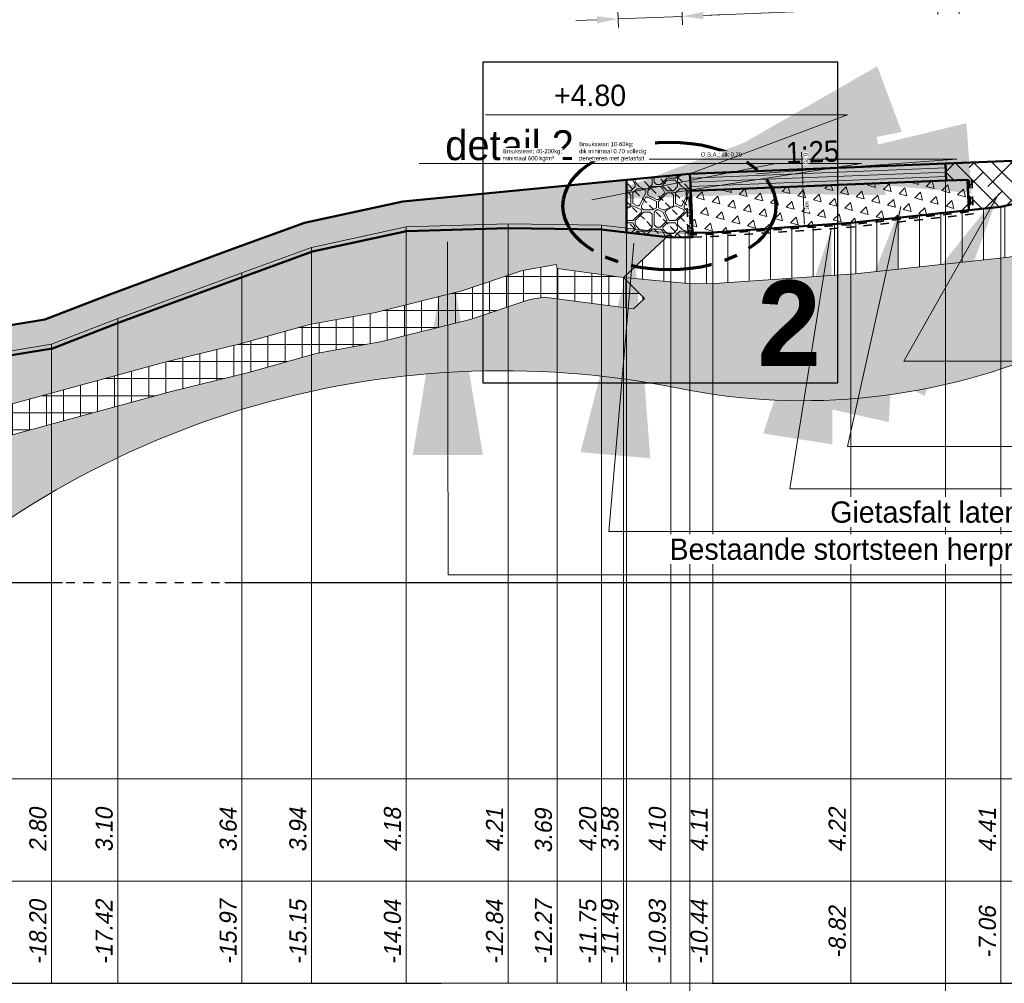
# Model space of a CAD drawing. Header units: metres. Extents: x -256 to 430, y -135 to 172.
# Tile 12 of 29: x 135 to 146, y 27 to 38. Entities that reach past the tile are written whole.
import ezdxf
from ezdxf.enums import TextEntityAlignment as Align

# ---------------------------------------------------------------- set-up
doc = ezdxf.new("R2010")
doc.units = ezdxf.units.M
doc.header["$LTSCALE"] = 0.1
for name, pattern in [('CENTER', [50.8, 31.75, -6.35, 6.35, -6.35]), ('CENTER2', [28.575, 19.05, -3.175, 3.175, -3.175]), ('geotextiel', [0.2, -0.1, 0.1]), ('HIDDEN', [9.525, 6.35, -3.175]), ('NAP', [20, 12.5, -2.5, 2.5, -2.5])]:
    doc.linetypes.add(name, pattern=pattern)
doc.layers.add('dp-arcering_lgrijs', color=8, linetype='Continuous')
for name, color, linetype, lineweight in [('DP-BS-arcering_klei', 253, 'Continuous', 0), ('DP-BS-arcering_kreukelberm', 253, 'Continuous', 0), ('DP-BS-arcering_mijnsteen', 253, 'Continuous', 0), ('DP-BS-arcering_zand', 6, 'Continuous', 25), ('DP-BS-Matenbalk_verlenglijnen', 253, 'Continuous', 0), ('DP-BS-profiel', 2, 'Continuous', 25), ('DP-Matenbalk', 1, 'Continuous', 18), ('DP-Matenbalk_bestaandehoogten', 6, 'Continuous', 25), ('DP-NAP-lijn', 6, 'NAP', 25), ('DP-NW-arcering_asfalt', 1, 'Continuous', 18), ('DP-NW-arcering_funderingslaag', 211, 'Continuous', 13), ('DP-NW-arcering_klei', 1, 'Continuous', 18), ('DP-NW-arcering_overlaging', 1, 'Continuous', 18), ('DP-NW-geotextiel', 3, 'geotextiel', 35), ('DP-NW-geotextiel-DETAIL', 150, 'geotextiel', 35), ('DP-NW-Maatvoering', 7, 'Continuous', 35), ('DP-NW-Matenbalk_verlenglijnen', 135, 'Continuous', 0), ('DP-NW-profiel', 4, 'Continuous', 50), ('DP-Waterlijn_tekst', 7, 'Continuous', 35), ('maatvoering-leadr', 7, 'Continuous', 30), ('maatvoering-lin', 7, 'Continuous', 30), ('Plts-Dwarsprofiel', 5, 'CENTER2', 70), ('TL-2.5 mm tekst_schaaldp', 7, 'Continuous', 25), ('TL-2.5mm Tekst', 7, 'Continuous', 25), ('TL-5.0mm Tekst', 4, 'Continuous', 50)]:
    doc.layers.add(name, color=color, linetype=linetype, lineweight=lineweight)
for name, color, linetype, plot in [('DP-BS-arcrand', 111, 'Continuous', False), ('DP-NW-arcrand', 142, 'Continuous', False), ('TO-Viewport', 152, 'Continuous', False)]:
    doc.layers.add(name, color=color, linetype=linetype, plot=plot)
doc.styles.add('dp-besthgt', font='StagCAD.ttf', dxfattribs={"oblique": 10, "height": 0.2})
doc.styles.add('GM25mm', font='StagCAD.ttf', dxfattribs={"width": 0.96, "height": 2.5})
doc.styles.add('StagCAD', font='StagCAD.ttf')
doc.styles.add('WZE-vet', font='arialbd.ttf', dxfattribs={"width": 0.96})
doc.dimstyles.new('GM-maatvoering', dxfattribs={"dimtxt": 2.5, "dimasz": 2.5, "dimexe": 1, "dimexo": 0, "dimgap": 1, "dimtad": 1, "dimrnd": 0.001, "dimzin": 1, "dimdsep": 46, "dimtxsty": 'StagCAD', "dimcen": 0.09, "dimclrd": 1, "dimclre": 1, "dimclrt": 7, "dimazin": 0, "dimtfac": 1, "dimtix": 1, "dimtmove": 0, "dimatfit": 3, "dimfxl": 1, "dimfxlon": 1, "dimtvp": 0.83, "dimtolj": 1, "dimtzin": 0, "dimlwd": 15, "dimlwe": 15, "dimarcsym": 0})

# ---------------------------------------------------------------- blocks, each defined once
blk = doc.blocks.new('*U7')
at = {"layer": 'DP-Matenbalk'}
for p, q in [((6, -4.7), (54, -4.7)), ((6, -5.9), (54, -5.9)), ((6, -7.1), (54, -7.1))]:
    blk.add_line(p, q, dxfattribs=at)
at = {"layer": 'TL-2.5 mm tekst_schaaldp', "style": 'StagCAD', "width": 0.96}
blk.add_attdef('SCHAAL', (-0.05, -11.124), '', height=0.25, dxfattribs=at)
at = {"layer": 'TL-2.5mm Tekst', "lineweight": 35, "style": 'StagCAD', "width": 0.96}
blk.add_attdef('GEBIEDDWP', (7.116, -10.535), '', height=0.25, dxfattribs=at)
at = {"layer": 'TL-5.0mm Tekst', "style": 'StagCAD', "width": 0.96}
blk.add_attdef('OMSCHRIJVING', (-0.05, -10.535), '', height=0.5, dxfattribs=at)
blk = doc.blocks.new('*U12')
at = {"layer": 'DP-NAP-lijn'}
blk.add_line((0, 0), (540, 0), dxfattribs=at)
at = {"layer": 'DP-NAP-lijn', "style": 'StagCAD'}
blk.add_attdef('NAPLIJN', (6.25, 1), '', height=2.5, dxfattribs=at)
at = {"layer": 'DP-Waterlijn_tekst', "style": 'StagCAD'}
blk.add_attdef('WP', text='', height=2.5, dxfattribs=at).set_placement((11.17, 16.5), align=Align.BOTTOM_CENTER)
blk = doc.blocks.new('DWP2 bestaand')
at = {"layer": 'DP-BS-arcering_klei', "lineweight": 0}
h = blk.add_hatch(dxfattribs=at)
h.set_pattern_fill('_USER', color=251, scale=2.5, angle=90, pattern_type=0)
h.set_pattern_definition([(90, (-10.9356, 4.098), (-0.25, 0), [])])
h.paths.add_polyline_path([(2.285, 5.932), (2.273, 6.302), (2.27, 6.482), (0.36, 6.428), (-0.3, 6.35), (-1.447, 6.019), (-3.153, 5.499), (-4.753, 4.986), (-6.219, 4.6), (-7.063, 4.41), (-8.825, 4.219), (-10.446, 4.109), (-10.936, 4.098), (-11.492, 3.58), (-10.694, 3.503), (-10.419, 3.509), (-8.772, 3.621), (-6.965, 3.817), (-6.076, 4.017), (-4.585, 4.41), (-2.974, 4.926), (-1.276, 5.444), (0.114, 5.845), (0.4, 5.879)])
h.paths.add_polyline_path([(6.897, 6.58), (6.911, 6.029), (7.875, 5.994), (8.614, 5.882), (10.668, 4.855), (10.668, 5.638), (9.263, 6.34), (7.927, 6.542)])
at = {"layer": 'DP-BS-arcering_kreukelberm', "lineweight": 0}
h = blk.add_hatch(dxfattribs=at)
h.set_pattern_fill('NATUURST', color=251, scale=0.18, pattern_type=2)
h.set_pattern_definition([(0, (1.26, 0.09), (1.8, 1.8), [0.09, -0.09, 0.18, -1.44]), (0, (0.54, 0.18), (1.8, 1.8), [0.45, -1.35]), (0, (0.45, 0.27), (1.8, 1.8), [0.45, -1.35]), (0, (1.26, 0.72), (1.8, 1.8), [0.09, -1.71]), (0, (0.36, 0.9), (1.8, 1.8), [0.27, -1.53]), (0, (0.36, 0.99), (1.8, 1.8), [0.27, -1.53]), (0, (1.44, 1.08), (1.8, 1.8), [0.54, -1.26]), (0, (1.35, 1.17), (1.8, 1.8), [0.54, -1.26]), (0, (0.9, 1.35), (1.8, 1.8), [0.18, -1.62]), (0, (0.99, 1.44), (1.8, 1.8), [0.09, -1.71]), (0, (0.18, 1.62), (1.8, 1.8), [0.09, -0.09, 0.09, -1.53]), (90, (0.18, 1.26), (-1.8, 1.8), [0.27, -1.53]), (90, (0.27, 0.63), (-1.8, 1.8), [0.09, -0.18, 0.09, -0.18, 0.36, -0.9]), (90, (0.45, 1.71), (-1.8, 1.8), [0.09, -1.71]), (90, (0.72, 0.9), (-1.8, 1.8), [0.09, -1.71]), (90, (0.81, 1.35), (-1.8, 1.8), [0.09, -1.71]), (90, (0.99, 0.36), (-1.8, 1.8), [0.18, -1.62]), (90, (1.08, 0.27), (-1.8, 1.8), [0.27, -1.53]), (90, (1.17, 1.35), (-1.8, 1.8), [0.18, -0.09, 0.18, -1.35]), (90, (1.26, 0.81), (-1.8, 1.8), [0.36, -1.44]), (90, (1.35, 0.81), (-1.8, 1.8), [0.18, -1.62]), (90, (1.53, 0.18), (-1.8, 1.8), [0.36, -1.44]), (90, (1.62, 0.18), (-1.8, 1.8), [0.27, -1.53]), (45, (0.9, 0.27), (0, 1.8), [0.12728, -2.418305]), (45, (1.17, 0.72), (0, 1.8), [0.12728, -2.418305]), (45, (1.35, 0.99), (0, 1.8), [0.12728, -2.418305]), (45, (0.09, 1.17), (0, 1.8), [0.12728, -2.418305]), (45, (0.27, 1.53), (0, 1.8), [0.12728, -2.418305]), (45, (1.08, 0.54), (0, 1.8), [0.25456, -2.29103]), (45, (1.26, 1.71), (0, 1.8), [0.25456, -2.29103]), (135, (1.17, 0), (-1.8, 0), [0.25456, -2.29103]), (135, (1.26, 0.09), (-1.8, 0), [0.25456, -2.29103]), (135, (1.53, 0.54), (-1.8, 0), [0.25456, -2.29103]), (135, (1.26, 1.17), (-1.8, 0), [0.25456, -2.29103]), (135, (1.35, 1.17), (-1.8, 0), [0.25456, -2.29103]), (135, (0.99, 0.63), (-1.8, 0), [0.38184, -2.16375]), (135, (1.62, 0.54), (-1.8, 0), [0.38184, -2.16375]), (135, (0.99, 0.54), (-1.8, 0), [0.50912, -2.03647]), (135, (0.18, 1.62), (-1.8, 0), [0.50912, -2.03647]), (135, (0.18, 1.53), (-1.8, 0), [0.50912, -2.03647]), (135, (0.27, 0.54), (-1.8, 0), [0.12728, -2.418305]), (135, (0.27, 0.99), (-1.8, 0), [0.12728, -2.418305]), (26.565, (1.35, 0.09), (1.8, 7e-10), [0.201246, -3.82368]), (26.565, (0.99, 0.63), (1.8, 7e-10), [0.201246, -3.82368]), (26.565, (1.62, 0.45), (1.8, 7e-10), [0.40249, -3.62243]), (26.565, (1.62, 0.54), (1.8, 7e-10), [0.40249, -3.62243]), (63.435, (1.08, 1.44), (9e-11, 1.8), [0.20124, -2.0124, 0.40248, -1.408802]), (63.435, (0.18, 0.72), (9e-11, 1.8), [0.20125, -3.82368]), (63.435, (0.45, 0), (9e-11, 1.8), [0.20125, -3.82368]), (63.435, (0.27, 0.72), (9e-11, 1.8), [0.20125, -3.82368]), (63.435, (1.17, 1.53), (9e-11, 1.8), [0.201246, -3.82368]), (63.435, (1.08, 1.44), (9e-11, 1.8), [0.201246, -3.82368]), (63.435, (0.72, 0.99), (9e-11, 1.8), [0.40249, -3.62243]), (63.435, (0.63, 0.99), (9e-11, 1.8), [0.40249, -3.62243]), (116.565, (0.36, 0.99), (-7e-10, 1.8), [0.20125, -3.82368]), (116.565, (0.45, 0.18), (-7e-10, 1.8), [0.40249, -3.62243]), (116.565, (0.45, 0.27), (-7e-10, 1.8), [0.40249, -3.62243]), (153.435, (0.81, 1.44), (-1.8, 9e-11), [0.40249, -3.62243]), (153.435, (0.99, 1.44), (-1.8, 9e-11), [0.60374, -3.421184]), (45, (0.39775, 0), (-0.3977476, 0.3977476), [0.28125, -0.140625])])
h.paths.add_polyline_path([(-36.832, -0.329), (-36.832, -0.869), (-35.126, -0.87), (-32.397, -0.703), (-28.955, -0.764), (-27.785, -0.291), (-25.794, 0.187), (-23.525, 0.756), (-21.43, 1.343), (-16.89, 2.58), (-15.992, 2.8), (-15.176, 3.029), (-14.404, 3.169), (-13.389, 3.423), (-12.677, 3.66), (-12.281, 3.732), (-12.272, 3.683), (-11.492, 3.58), (-10.936, 4.098), (-11.752, 4.194), (-12.846, 4.21), (-14.044, 4.173), (-15.154, 3.933), (-15.972, 3.635), (-17.427, 3.096), (-18.205, 2.796), (-19.03, 2.66), (-20.471, 2.299), (-22.041, 1.749), (-23.474, 1.326), (-25.923, 0.711), (-27.95, 0.225), (-29.055, -0.222), (-32.409, -0.163), (-35.143, -0.33)])
at = {"layer": 'DP-BS-arcering_mijnsteen', "lineweight": 0}
h = blk.add_hatch(dxfattribs=at)
h.set_pattern_fill('_U', color=251, scale=2, angle=90, double=1, pattern_type=0)
h.set_pattern_definition([(90, (-153.33217, -1.204), (-0.2, -1e-16), []), (180, (-153.33217, -1.204), (2e-16, -0.2), [])])
h.paths.add_polyline_path([(-24.034, 0.268), (-23.436, 0.418), (-21.337, 1.006), (-16.802, 2.242), (-15.903, 2.462), (-15.097, 2.687), (-14.33, 2.827), (-13.292, 3.087), (-12.59, 3.32), (-12.424, 3.35), (-11.375, 3.211), (-11.245, 3.332), (-11.492, 3.58), (-12.272, 3.683), (-12.281, 3.732), (-12.677, 3.66), (-13.389, 3.423), (-14.404, 3.169), (-15.176, 3.029), (-15.992, 2.8), (-16.89, 2.58), (-21.43, 1.343), (-23.525, 0.756), (-25.794, 0.187), (-27.785, -0.291), (-28.955, -0.764), (-32.038, -2.011), (-21.756, -2.011)])
at = {"layer": 'DP-BS-arcering_zand', "lineweight": 30}
h = blk.add_hatch(dxfattribs=at)
h.set_pattern_fill('CUNETZAND', color=251, pattern_type=2)
h.set_pattern_definition([(0, (-153.33217, -1.204), (0.0625, 0.0625), [0, -0.125])])
h.paths.add_polyline_path([(-6.381, 2.767, -0.177146), (10.668, 3.88), (10.668, 4.855), (8.614, 5.882), (7.875, 5.994), (6.877, 6.03), (2.285, 5.932), (0.4, 5.879), (0.114, 5.845), (-1.276, 5.444), (-2.974, 4.926), (-4.585, 4.41), (-6.076, 4.017), (-6.965, 3.817), (-8.772, 3.621), (-10.419, 3.509), (-10.694, 3.503), (-11.492, 3.58), (-11.245, 3.332), (-11.375, 3.211), (-12.424, 3.35), (-12.59, 3.32), (-13.292, 3.087), (-14.33, 2.827), (-15.097, 2.687), (-15.903, 2.462), (-16.802, 2.242), (-21.337, 1.006), (-23.436, 0.418), (-24.034, 0.268), (-21.756, -2.011), (-20.332, -0.587, -0.251036), (-10.848, 2.279, 0.154788)])
at = {"layer": 'DP-BS-arcrand', "color": 251, "lineweight": 0}
blk.add_lwpolyline([(-21.756, -2.011), (-20.332, -0.587, -0.251036), (-10.848, 2.279, 0.154788), (-6.381, 2.767, -0.177146), (10.668, 3.88, -0.177146)], format="xyb", dxfattribs=at)
at = {"layer": 'DP-BS-Matenbalk_verlenglijnen'}
for points in [[(-7.063, 4.41), (-7.063, -4.704)], [(-14.044, 4.173), (-14.044, -4.704)], [(-12.846, 4.21), (-12.846, -4.704)], [(-11.752, 4.194), (-11.752, -4.704)], [(-8.825, 4.219), (-8.825, -4.704)], [(-10.936, 4.098), (-10.936, -4.704)], [(-10.446, 4.109), (-10.446, -4.704)], [(-15.154, 3.933), (-15.154, -4.704)], [(-15.972, 3.635), (-15.972, -4.704)], [(-12.272, 3.683), (-12.272, -4.704)], [(-11.492, 3.58), (-11.492, -4.704)], [(-17.427, 3.096), (-17.427, -4.704)], [(-18.205, 2.796), (-18.205, -4.704)]]:
    blk.add_lwpolyline(points, dxfattribs=at)
at = {"layer": 'DP-BS-profiel', "color": 1, "lineweight": 18}
for points in [[(10.668, 5.638), (9.263, 6.34), (7.927, 6.542), (6.897, 6.58), (4.712, 6.525), (2.27, 6.482), (0.36, 6.428), (-0.3, 6.35), (-1.447, 6.019), (-3.153, 5.499), (-4.753, 4.986), (-6.219, 4.6), (-7.063, 4.41), (-8.825, 4.219), (-10.446, 4.109), (-10.936, 4.098)], [(10.668, 4.855), (8.614, 5.882), (7.875, 5.994), (6.877, 6.03), (2.285, 5.932), (0.4, 5.879), (0.114, 5.845), (-1.276, 5.444), (-2.974, 4.926), (-4.585, 4.41), (-6.076, 4.017), (-6.965, 3.817), (-8.772, 3.621), (-10.419, 3.509), (-10.694, 3.503), (-11.492, 3.58)], [(-10.936, 4.098), (-11.752, 4.194), (-12.846, 4.21), (-14.044, 4.173), (-15.154, 3.933), (-15.972, 3.635), (-17.427, 3.096), (-18.205, 2.796), (-19.03, 2.66), (-20.471, 2.299), (-22.041, 1.749), (-23.474, 1.326), (-25.923, 0.711), (-27.95, 0.225), (-29.055, -0.222), (-32.409, -0.163), (-35.143, -0.33), (-36.832, -0.329)], [(-10.936, 4.098), (-11.492, 3.58), (-12.272, 3.683), (-12.281, 3.732), (-12.677, 3.66), (-13.389, 3.423), (-14.404, 3.169), (-15.176, 3.029), (-15.992, 2.8), (-16.89, 2.58), (-21.43, 1.343), (-23.525, 0.756), (-25.794, 0.187), (-27.785, -0.291), (-28.955, -0.764), (-32.397, -0.703), (-35.126, -0.87), (-36.832, -0.869)], [(-28.955, -0.764), (-32.038, -2.011), (-21.756, -2.011), (-24.034, 0.268), (-23.436, 0.418), (-21.337, 1.006), (-16.802, 2.242), (-15.903, 2.462), (-15.097, 2.687), (-14.33, 2.827), (-13.292, 3.087), (-12.59, 3.32), (-12.424, 3.35), (-11.375, 3.211), (-11.245, 3.332), (-11.492, 3.58)]]:
    blk.add_lwpolyline(points, dxfattribs=at)
at = {"layer": 'DP-Matenbalk_bestaandehoogten', "style": 'dp-besthgt', "oblique": 10}
for s, p in [('2.80', (-18.205, -2.904)), ('3.10', (-17.427, -2.904)), ('3.64', (-15.972, -2.904)), ('3.94', (-15.154, -2.904)), ('4.18', (-14.044, -2.904)), ('4.21', (-12.846, -2.904)), ('4.20', (-11.752, -2.904)), ('3.58', (-11.492, -2.904)), ('4.10', (-10.936, -2.904)), ('4.11', (-10.446, -2.904)), ('4.22', (-8.825, -2.904)), ('4.41', (-7.063, -2.904)), ('3.69', (-12.272, -2.916)), ('-18.20', (-18.205, -4.104)), ('-17.42', (-17.427, -4.104)), ('-15.97', (-15.972, -4.104)), ('-15.15', (-15.154, -4.104)), ('-14.04', (-14.044, -4.104)), ('-12.84', (-12.846, -4.104)), ('-12.27', (-12.272, -4.105)), ('-11.75', (-11.752, -4.104)), ('-11.49', (-11.492, -4.104)), ('-10.93', (-10.936, -4.104)), ('-10.44', (-10.446, -4.104)), ('-8.82', (-8.825, -4.104)), ('-7.06', (-7.063, -4.104))]:
    blk.add_text(s, height=0.2, rotation=90, dxfattribs=at).set_placement(p, align=Align.BOTTOM_CENTER)
blk = doc.blocks.new('*D54')
at = {"layer": 'Defpoints', "color": 0, "transparency": 16777216}
for p in [(141.876, 38.819), (141.876, 35.928), (124.278, 31.306)]:
    blk.add_point(p, dxfattribs=at)
at = {"layer": 'DP-NW-Maatvoering', "color": 1, "lineweight": 15, "transparency": 16777216}
for p, q in [((124.278, 38.719), (124.278, 38.919)), ((141.876, 38.719), (141.876, 38.919)), ((124.528, 38.819), (141.626, 38.819))]:
    blk.add_line(p, q, dxfattribs=at)
at = {"layer": 'DP-NW-Maatvoering', "color": 1, "transparency": 16777216}
for points in [[(124.528, 38.86), (124.528, 38.777), (124.278, 38.819)], [(141.626, 38.86), (141.626, 38.777), (141.876, 38.819)]]:
    blk.add_solid(points, dxfattribs=at)
at = {"layer": 'DP-NW-Maatvoering', "color": 7, "transparency": 16777216, "insert": (133.077, 39.081), "char_height": 0.25, "attachment_point": 5, "style": 'StagCAD'}
blk.add_mtext('\\A1;Breuksteen; 40-200kg; minimaal 600 kg/m²', dxfattribs=at)
blk = doc.blocks.new('*D55')
at = {"layer": 'Defpoints', "color": 0, "transparency": 16777216}
for p in [(142.62, 38.819), (142.62, 36), (141.876, 35.928)]:
    blk.add_point(p, dxfattribs=at)
at = {"layer": 'DP-NW-Maatvoering', "color": 1, "lineweight": 15, "transparency": 16777216}
for p, q in [((141.876, 38.719), (141.876, 38.919)), ((142.62, 38.719), (142.62, 38.919)), ((142.126, 38.819), (142.37, 38.819))]:
    blk.add_line(p, q, dxfattribs=at)
at = {"layer": 'DP-NW-Maatvoering', "color": 1, "transparency": 16777216}
for points in [[(142.126, 38.86), (142.126, 38.777), (141.876, 38.819)], [(142.37, 38.86), (142.37, 38.777), (142.62, 38.819)]]:
    blk.add_solid(points, dxfattribs=at)
blk = doc.blocks.new('*D56')
at = {"layer": 'Defpoints', "color": 0, "transparency": 16777216}
for p in [(145.618, 38.819), (145.618, 36.12), (142.62, 36)]:
    blk.add_point(p, dxfattribs=at)
at = {"layer": 'DP-NW-Maatvoering', "color": 1, "lineweight": 15, "transparency": 16777216}
for p, q in [((142.62, 38.719), (142.62, 38.919)), ((145.618, 38.719), (145.618, 38.919)), ((142.87, 38.819), (145.368, 38.819))]:
    blk.add_line(p, q, dxfattribs=at)
at = {"layer": 'DP-NW-Maatvoering', "color": 1, "transparency": 16777216}
for points in [[(142.87, 38.86), (142.87, 38.777), (142.62, 38.819)], [(145.368, 38.86), (145.368, 38.777), (145.618, 38.819)]]:
    blk.add_solid(points, dxfattribs=at)
at = {"layer": 'DP-NW-Maatvoering', "color": 7, "transparency": 16777216, "insert": (144.119, 39.069), "char_height": 0.25, "attachment_point": 5, "style": 'StagCAD'}
blk.add_mtext('\\A1;O.S.A.; dik 0.20 ', dxfattribs=at)
blk = doc.blocks.new('*D57')
at = {"layer": 'Defpoints', "color": 0, "transparency": 16777216}
for p in [(145.525, 37.968), (145.618, 35.654), (142.62, 35.534)]:
    blk.add_point(p, dxfattribs=at)
at = {"layer": 'maatvoering-lin', "color": 1, "lineweight": 15, "transparency": 16777216}
for p, q in [((145.529, 37.868), (145.521, 38.067)), ((142.532, 37.748), (142.524, 37.948)), ((142.777, 37.858), (145.275, 37.958))]:
    blk.add_line(p, q, dxfattribs=at)
at = {"layer": 'maatvoering-lin', "color": 1, "transparency": 16777216}
for points in [[(142.776, 37.899), (142.779, 37.816), (142.528, 37.848)], [(145.274, 37.999), (145.277, 37.916), (145.525, 37.968)]]:
    blk.add_solid(points, dxfattribs=at)
at = {"layer": 'maatvoering-lin', "color": 7, "transparency": 16777216, "insert": (144.017, 38.132), "char_height": 0.25, "attachment_point": 5, "rotation": 2.2906, "style": 'StagCAD'}
blk.add_mtext('\\A1;3.00', dxfattribs=at)
blk = doc.blocks.new('*D58')
at = {"layer": 'Defpoints', "color": 0, "transparency": 16777216}
for p in [(145.775, 37.978), (145.626, 35.454), (145.876, 35.464)]:
    blk.add_point(p, dxfattribs=at)
at = {"layer": 'maatvoering-lin', "color": 1, "lineweight": 15, "transparency": 16777216}
for p, q in [((145.529, 37.868), (145.521, 38.067)), ((145.779, 37.878), (145.771, 38.077)), ((145.275, 37.958), (145.026, 37.948)), ((145.525, 37.968), (145.775, 37.978)), ((146.025, 37.987), (146.275, 37.997))]:
    blk.add_line(p, q, dxfattribs=at)
at = {"layer": 'maatvoering-lin', "color": 1, "transparency": 16777216}
for points in [[(146.023, 38.029), (146.026, 37.946), (145.775, 37.978)], [(145.274, 37.999), (145.277, 37.916), (145.525, 37.968)]]:
    blk.add_solid(points, dxfattribs=at)
at = {"layer": 'maatvoering-lin', "color": 7, "transparency": 16777216, "insert": (145.641, 38.197), "char_height": 0.25, "attachment_point": 5, "rotation": 2.2906, "style": 'StagCAD'}
blk.add_mtext('\\A1;0.25', dxfattribs=at)
blk = doc.blocks.new('*D59')
at = {"layer": 'Defpoints', "color": 0, "transparency": 16777216}
for p in [(142.528, 37.848), (141.821, 36.749), (142.57, 36.779)]:
    blk.add_point(p, dxfattribs=at)
at = {"layer": 'maatvoering-lin', "color": 1, "lineweight": 15, "transparency": 16777216}
for p, q in [((141.782, 37.718), (141.774, 37.918)), ((142.532, 37.748), (142.524, 37.948)), ((141.528, 37.808), (141.279, 37.798)), ((141.778, 37.818), (142.528, 37.848)), ((142.777, 37.858), (143.027, 37.868))]:
    blk.add_line(p, q, dxfattribs=at)
at = {"layer": 'maatvoering-lin', "color": 1, "transparency": 16777216}
for points in [[(142.776, 37.899), (142.779, 37.816), (142.528, 37.848)], [(141.527, 37.849), (141.53, 37.766), (141.778, 37.818)]]:
    blk.add_solid(points, dxfattribs=at)
at = {"layer": 'maatvoering-lin', "color": 7, "transparency": 16777216, "insert": (142.144, 38.057), "char_height": 0.25, "attachment_point": 5, "rotation": 2.2906, "style": 'StagCAD'}
blk.add_mtext('\\A1;0.75', dxfattribs=at)
blk = doc.blocks.new('*D76')
at = {"layer": 'Defpoints', "color": 0, "transparency": 16777216}
blk.add_point((143.945, 35.853), dxfattribs=at)
blk.add_point((143.945, 35.853), dxfattribs=at)
at = {"layer": 'maatvoering-lin', "color": 1, "lineweight": 15, "transparency": 16777216}
for p, q in [((143.937, 36.053), (143.929, 36.253)), ((143.937, 36.053), (143.917, 36.052)), ((143.943, 35.903), (143.939, 36.003)), ((143.945, 35.853), (143.925, 35.852))]:
    blk.add_line(p, q, dxfattribs=at)
at = {"layer": 'maatvoering-lin', "color": 1, "transparency": 16777216}
for points in [[(143.947, 36.003), (143.93, 36.002), (143.937, 36.053)], [(143.951, 35.903), (143.934, 35.902), (143.945, 35.853)]]:
    blk.add_solid(points, dxfattribs=at)
at = {"layer": 'maatvoering-lin', "color": 7, "transparency": 16777216, "insert": (143.977, 36.179), "char_height": 0.05, "attachment_point": 5, "rotation": 272.2906, "style": 'StagCAD', "bg_fill": 3, "box_fill_scale": 1.1, "bg_fill_color": 256, "bg_fill_true_color": 13158600, "bg_fill_transparency": 0}
blk.add_mtext('\\A1;0.20', dxfattribs=at)
at = {"layer": 'Defpoints', "color": 0, "transparency": 16777216}
blk.add_point((143.937, 36.053), dxfattribs=at)
blk = doc.blocks.new('*D77')
at = {"layer": 'Defpoints', "color": 0, "transparency": 16777216}
for p in [(143.945, 35.853), (143.963, 35.386), (143.963, 35.386)]:
    blk.add_point(p, dxfattribs=at)
at = {"layer": 'maatvoering-lin', "color": 1, "lineweight": 15, "transparency": 16777216}
for p, q in [((143.945, 35.853), (143.965, 35.854)), ((143.947, 35.803), (143.961, 35.436)), ((143.963, 35.386), (143.983, 35.387))]:
    blk.add_line(p, q, dxfattribs=at)
at = {"layer": 'maatvoering-lin', "color": 1, "transparency": 16777216}
for points in [[(143.955, 35.803), (143.938, 35.803), (143.945, 35.853)], [(143.97, 35.436), (143.953, 35.436), (143.963, 35.386)]]:
    blk.add_solid(points, dxfattribs=at)
at = {"layer": 'maatvoering-lin', "color": 7, "transparency": 16777216, "insert": (143.999, 35.621), "char_height": 0.05, "attachment_point": 5, "rotation": 272.2906, "style": 'StagCAD', "bg_fill": 3, "box_fill_scale": 1.1, "bg_fill_color": 256, "bg_fill_true_color": 13158600, "bg_fill_transparency": 0}
blk.add_mtext('\\A1;var.', dxfattribs=at)

msp = doc.modelspace()

# ---------------------------------------------------------------- hatches: boundary and pattern name
at = {"layer": 'dp-arcering_lgrijs'}
h = msp.add_hatch(color=256, dxfattribs=at)
h.dxf.hatch_style = 1
edge = h.paths.add_edge_path()
edge.add_line((141.8756, 35.9284), (141.6855, 35.5116))
edge.add_arc((141.9189, 35.4131), 0.2534, 157.11046, 328.96261)
edge.add_line((142.1361, 35.2824), (141.8756, 35.3129))
edge.add_line((141.8756, 35.3129), (141.8756, 35.9284))
at = {"layer": 'DP-NW-arcering_funderingslaag'}
h = msp.add_hatch(dxfattribs=at)
h.set_pattern_fill('TRIANG', color=256, scale=0.2, angle=45)
h.set_pattern_definition([(105, (0, 0), (-0.18400887, 0.04930503), [0.09525, -0.09525]), (165, (0, 0), (-0.13470384, -0.13470384), [0.09525, -0.09525]), (45, (-0.092, 0.02465), (-0.04930503, 0.18400887), [0.09525, -0.09525])])
h.paths.add_polyline_path([(142.6478, 35.3076), (142.6281, 35.8002), (145.6257, 35.9201), (145.8781, 35.9302), (145.8924, 35.5732), (144.5075, 35.423), (142.8866, 35.313)])
at = {"layer": 'DP-NW-arcering_klei', "linetype": 'Continuous'}
h = msp.add_hatch(dxfattribs=at)
h.set_pattern_fill('KLEI_AANVULLEN', color=256, scale=0.5, angle=90, pattern_type=2)
h.set_pattern_definition([(135, (0, 0), (-0.11048543, -0.11048543), []), (225, (0, 0), (-0.11048543, -0.3314563), [0.390625, -0.234375])])
h.paths.add_polyline_path([(148.579, 36.19), (148.7514, 36.2452), (145.6201, 36.12), (145.6281, 35.9202), (145.8781, 35.9302), (145.8924, 35.5732), (146.2688, 35.614), (147.1135, 35.804)])
at = {"layer": 'DP-NW-arcering_overlaging'}
h = msp.add_hatch(dxfattribs=at)
h.set_pattern_fill('NATUURST', color=256, scale=0.05, angle=90, pattern_type=2)
h.set_pattern_definition([(90, (-0.025, 0.35), (-0.5, 0.5), [0.025, -0.025, 0.05, -0.4]), (90, (-0.05, 0.15), (-0.5, 0.5), [0.125, -0.375]), (90, (-0.075, 0.125), (-0.5, 0.5), [0.125, -0.375]), (90, (-0.2, 0.35), (-0.5, 0.5), [0.025, -0.475]), (90, (-0.25, 0.1), (-0.5, 0.5), [0.075, -0.425]), (90, (-0.275, 0.1), (-0.5, 0.5), [0.075, -0.425]), (90, (-0.3, 0.4), (-0.5, 0.5), [0.15, -0.35]), (90, (-0.325, 0.375), (-0.5, 0.5), [0.15, -0.35]), (90, (-0.375, 0.25), (-0.5, 0.5), [0.05, -0.45]), (90, (-0.4, 0.275), (-0.5, 0.5), [0.025, -0.475]), (90, (-0.45, 0.05), (-0.5, 0.5), [0.025, -0.025, 0.025, -0.425]), (180, (-0.35, 0.05), (-0.5, -0.5), [0.075, -0.425]), (180, (-0.175, 0.075), (-0.5, -0.5), [0.025, -0.05, 0.025, -0.05, 0.1, -0.25]), (180, (-0.475, 0.125), (-0.5, -0.5), [0.025, -0.475]), (180, (-0.25, 0.2), (-0.5, -0.5), [0.025, -0.475]), (180, (-0.375, 0.225), (-0.5, -0.5), [0.025, -0.475]), (180, (-0.1, 0.275), (-0.5, -0.5), [0.05, -0.45]), (180, (-0.075, 0.3), (-0.5, -0.5), [0.075, -0.425]), (180, (-0.375, 0.325), (-0.5, -0.5), [0.05, -0.025, 0.05, -0.375]), (180, (-0.225, 0.35), (-0.5, -0.5), [0.1, -0.4]), (180, (-0.225, 0.375), (-0.5, -0.5), [0.05, -0.45]), (180, (-0.05, 0.425), (-0.5, -0.5), [0.1, -0.4]), (180, (-0.05, 0.45), (-0.5, -0.5), [0.075, -0.425]), (135, (-0.075, 0.25), (-0.5, -3e-16), [0.0353553, -0.6717514]), (135, (-0.2, 0.325), (-0.5, -3e-16), [0.0353553, -0.6717514]), (135, (-0.275, 0.375), (-0.5, -3e-16), [0.0353553, -0.6717514]), (135, (-0.325, 0.025), (-0.5, -3e-16), [0.0353553, -0.6717514]), (135, (-0.425, 0.075), (-0.5, -3e-16), [0.0353553, -0.6717514]), (135, (-0.15, 0.3), (-0.5, -3e-16), [0.0707105, -0.6363963]), (135, (-0.475, 0.35), (-0.5, -3e-16), [0.0707105, -0.6363963]), (225, (-2e-16, 0.325), (3e-16, -0.5), [0.0707105, -0.6363963]), (225, (-0.025, 0.35), (3e-16, -0.5), [0.0707105, -0.6363963]), (225, (-0.15, 0.425), (3e-16, -0.5), [0.0707105, -0.6363963]), (225, (-0.325, 0.35), (3e-16, -0.5), [0.0707105, -0.6363963]), (225, (-0.325, 0.375), (3e-16, -0.5), [0.0707105, -0.6363963]), (225, (-0.175, 0.275), (3e-16, -0.5), [0.106066, -0.6010408]), (225, (-0.15, 0.45), (3e-16, -0.5), [0.106066, -0.6010408]), (225, (-0.15, 0.275), (3e-16, -0.5), [0.1414214, -0.5656854]), (225, (-0.45, 0.05), (3e-16, -0.5), [0.1414214, -0.5656854]), (225, (-0.425, 0.05), (3e-16, -0.5), [0.1414214, -0.5656854]), (225, (-0.15, 0.075), (3e-16, -0.5), [0.0353553, -0.6717514]), (225, (-0.275, 0.075), (3e-16, -0.5), [0.0353553, -0.6717514]), (116.56505, (-0.025, 0.375), (-2e-10, 0.5), [0.0559017, -1.0621323]), (116.56505, (-0.175, 0.275), (-2e-10, 0.5), [0.0559017, -1.0621323]), (116.56505, (-0.125, 0.45), (-2e-10, 0.5), [0.1118034, -1.0062306]), (116.56505, (-0.15, 0.45), (-2e-10, 0.5), [0.1118034, -1.0062306]), (153.43495, (-0.4, 0.3), (-0.5, 3e-11), [0.0559, -0.559, 0.1118, -0.391334]), (153.43495, (-0.2, 0.05), (-0.5, 3e-11), [0.0559017, -1.0621323]), (153.43495, (-8e-17, 0.125), (-0.5, 3e-11), [0.0559017, -1.0621323]), (153.43495, (-0.2, 0.075), (-0.5, 3e-11), [0.0559017, -1.0621323]), (153.43495, (-0.425, 0.325), (-0.5, 3e-11), [0.0559017, -1.0621323]), (153.43495, (-0.4, 0.3), (-0.5, 3e-11), [0.0559017, -1.0621323]), (153.43495, (-0.275, 0.2), (-0.5, 3e-11), [0.1118034, -1.0062306]), (153.43495, (-0.275, 0.175), (-0.5, 3e-11), [0.1118034, -1.0062306]), (206.56505, (-0.275, 0.1), (-0.5, -2e-10), [0.0559017, -1.0621323]), (206.56505, (-0.05, 0.125), (-0.5, -2e-10), [0.1118034, -1.0062306]), (206.56505, (-0.075, 0.125), (-0.5, -2e-10), [0.1118034, -1.0062306]), (243.43495, (-0.4, 0.225), (-3e-11, -0.5), [0.1118034, -1.0062306]), (243.43495, (-0.4, 0.275), (-3e-11, -0.5), [0.1677051, -0.9503289]), (135, (-7e-17, 0.11049), (-0.11048543, -0.11048543), [0.078125, -0.0390625])])
h.paths.add_polyline_path([(141.8756, 35.3129), (142.3966, 35.252), (142.6498, 35.2576), (142.6281, 35.8002), (142.6201, 36), (141.8756, 35.9284)])
h = msp.add_hatch(dxfattribs=at)
h.set_pattern_fill('NATUURST', color=256, scale=0.09, angle=90, pattern_type=2)
h.set_pattern_definition([(90, (-0.045, 0.63), (-0.9, 0.9), [0.045, -0.045, 0.09, -0.72]), (90, (-0.09, 0.27), (-0.9, 0.9), [0.225, -0.675]), (90, (-0.135, 0.225), (-0.9, 0.9), [0.225, -0.675]), (90, (-0.36, 0.63), (-0.9, 0.9), [0.045, -0.855]), (90, (-0.45, 0.18), (-0.9, 0.9), [0.135, -0.765]), (90, (-0.495, 0.18), (-0.9, 0.9), [0.135, -0.765]), (90, (-0.54, 0.72), (-0.9, 0.9), [0.27, -0.63]), (90, (-0.585, 0.675), (-0.9, 0.9), [0.27, -0.63]), (90, (-0.675, 0.45), (-0.9, 0.9), [0.09, -0.81]), (90, (-0.72, 0.495), (-0.9, 0.9), [0.045, -0.855]), (90, (-0.81, 0.09), (-0.9, 0.9), [0.045, -0.045, 0.045, -0.765]), (180, (-0.63, 0.09), (-0.9, -0.9), [0.135, -0.765]), (180, (-0.315, 0.135), (-0.9, -0.9), [0.045, -0.09, 0.045, -0.09, 0.18, -0.45]), (180, (-0.855, 0.225), (-0.9, -0.9), [0.045, -0.855]), (180, (-0.45, 0.36), (-0.9, -0.9), [0.045, -0.855]), (180, (-0.675, 0.405), (-0.9, -0.9), [0.045, -0.855]), (180, (-0.18, 0.495), (-0.9, -0.9), [0.09, -0.81]), (180, (-0.135, 0.54), (-0.9, -0.9), [0.135, -0.765]), (180, (-0.675, 0.585), (-0.9, -0.9), [0.09, -0.045, 0.09, -0.675]), (180, (-0.405, 0.63), (-0.9, -0.9), [0.18, -0.72]), (180, (-0.405, 0.675), (-0.9, -0.9), [0.09, -0.81]), (180, (-0.09, 0.765), (-0.9, -0.9), [0.18, -0.72]), (180, (-0.09, 0.81), (-0.9, -0.9), [0.135, -0.765]), (135, (-0.135, 0.45), (-0.9, -5e-16), [0.0636396, -1.2091526]), (135, (-0.36, 0.585), (-0.9, -5e-16), [0.0636396, -1.2091526]), (135, (-0.495, 0.675), (-0.9, -5e-16), [0.0636396, -1.2091526]), (135, (-0.585, 0.045), (-0.9, -5e-16), [0.0636396, -1.2091526]), (135, (-0.765, 0.135), (-0.9, -5e-16), [0.0636396, -1.2091526]), (135, (-0.27, 0.54), (-0.9, -5e-16), [0.127279, -1.1455133]), (135, (-0.855, 0.63), (-0.9, -5e-16), [0.127279, -1.1455133]), (225, (-4e-16, 0.585), (5e-16, -0.9), [0.127279, -1.1455133]), (225, (-0.045, 0.63), (5e-16, -0.9), [0.127279, -1.1455133]), (225, (-0.27, 0.765), (5e-16, -0.9), [0.127279, -1.1455133]), (225, (-0.585, 0.63), (5e-16, -0.9), [0.127279, -1.1455133]), (225, (-0.585, 0.675), (5e-16, -0.9), [0.127279, -1.1455133]), (225, (-0.315, 0.495), (5e-16, -0.9), [0.190919, -1.0818734]), (225, (-0.27, 0.81), (5e-16, -0.9), [0.190919, -1.0818734]), (225, (-0.27, 0.495), (5e-16, -0.9), [0.2545584, -1.018234]), (225, (-0.81, 0.09), (5e-16, -0.9), [0.2545584, -1.018234]), (225, (-0.765, 0.09), (5e-16, -0.9), [0.2545584, -1.018234]), (225, (-0.27, 0.135), (5e-16, -0.9), [0.0636396, -1.2091526]), (225, (-0.495, 0.135), (5e-16, -0.9), [0.0636396, -1.2091526]), (116.56505, (-0.045, 0.675), (-4e-10, 0.9), [0.100623, -1.911838]), (116.56505, (-0.315, 0.495), (-4e-10, 0.9), [0.100623, -1.911838]), (116.56505, (-0.225, 0.81), (-4e-10, 0.9), [0.201246, -1.811215]), (116.56505, (-0.27, 0.81), (-4e-10, 0.9), [0.201246, -1.811215]), (153.43495, (-0.72, 0.54), (-0.9, 5e-11), [0.10062, -1.0062, 0.20124, -0.7044012]), (153.43495, (-0.36, 0.09), (-0.9, 5e-11), [0.100623, -1.911838]), (153.43495, (-1e-16, 0.225), (-0.9, 5e-11), [0.100623, -1.911838]), (153.43495, (-0.36, 0.135), (-0.9, 5e-11), [0.100623, -1.911838]), (153.43495, (-0.765, 0.585), (-0.9, 5e-11), [0.100623, -1.911838]), (153.43495, (-0.72, 0.54), (-0.9, 5e-11), [0.100623, -1.911838]), (153.43495, (-0.495, 0.36), (-0.9, 5e-11), [0.201246, -1.811215]), (153.43495, (-0.495, 0.315), (-0.9, 5e-11), [0.201246, -1.811215]), (206.56505, (-0.495, 0.18), (-0.9, -4e-10), [0.100623, -1.911838]), (206.56505, (-0.09, 0.225), (-0.9, -4e-10), [0.201246, -1.811215]), (206.56505, (-0.135, 0.225), (-0.9, -4e-10), [0.201246, -1.811215]), (243.43495, (-0.72, 0.405), (-5e-11, -0.9), [0.201246, -1.811215]), (243.43495, (-0.72, 0.495), (-5e-11, -0.9), [0.301869, -1.710592]), (135, (-1e-16, 0.19887), (-0.1988738, -0.1988738), [0.140625, -0.0703125])])
h.paths.add_polyline_path([(125.2908, 31.7155), (124.2784, 31.3061), (124.2771, 30.9281), (125.3978, 31.3812), (127.4212, 31.8664), (129.8712, 32.4818), (131.3069, 32.9054), (132.8755, 33.4551), (134.3125, 33.815), (135.1407, 33.9515), (135.9233, 34.2532), (137.3777, 34.7921), (138.1919, 35.0889), (139.2942, 35.3272), (140.487, 35.364), (141.5764, 35.348), (141.8756, 35.3129), (141.8756, 35.9284), (139.2514, 35.676), (138.0946, 35.4259), (137.257, 35.1206), (135.7996, 34.5806), (135.0483, 34.291), (134.2414, 34.158), (132.7749, 33.7907), (131.1995, 33.2386), (129.779, 32.8195), (127.3378, 32.2064)])

# ---------------------------------------------------------------- linework, layer by layer
at = {"layer": 'Defpoints', "linetype": 'CENTER', "ltscale": 3}
msp.add_lwpolyline([(0.0001, 31.204), (308, 31.204)], dxfattribs=at)
at = {"layer": 'Defpoints', "linetype": 'HIDDEN', "ltscale": 10}
msp.add_lwpolyline([(0, 26.5), (308, 26.5)], dxfattribs=at)
at = {"layer": 'DP-NW-arcering_asfalt'}
for points in [[(142.6221, 35.95), (145.6221, 36.07)], [(142.6241, 35.9001), (145.6241, 36.0201)], [(142.6261, 35.8501), (145.6261, 35.9701)]]:
    msp.add_lwpolyline(points, dxfattribs=at)
at = {"layer": 'DP-NW-arcrand'}
msp.add_lwpolyline([(142.638, 35.5539), (142.6498, 35.2576)], dxfattribs=at)
at = {"layer": 'DP-NW-geotextiel', "ltscale": 10, "flags": 128}
msp.add_lwpolyline([(145.9281, 35.9322), (145.9442, 35.5285), (144.5119, 35.3732), (142.8888, 35.263), (142.5998, 35.2566), (142.5782, 35.7982)], dxfattribs=at)
at = {"layer": 'DP-NW-geotextiel-DETAIL', "ltscale": 2, "flags": 128}
msp.add_lwpolyline([(145.8981, 35.931), (145.9131, 35.5553), (144.5092, 35.4031), (142.8875, 35.293), (142.6286, 35.2872), (142.6082, 35.7994)], dxfattribs=at)
at = {"layer": 'DP-NW-Matenbalk_verlenglijnen'}
for p, q in [((145.6201, 36.12), (145.6201, 24.1)), ((142.6201, 36), (142.6201, 31.2)), ((142.6201, 36), (142.6201, 24.1)), ((141.8756, 35.9284), (141.8756, 24.1))]:
    msp.add_line(p, q, dxfattribs=at)
at = {"layer": 'DP-NW-profiel'}
for points in [[(148.579, 36.19), (148.7514, 36.2452), (145.6201, 36.12), (145.6281, 35.9202), (145.8781, 35.9302), (145.8924, 35.5732), (146.2688, 35.614), (147.1135, 35.804), (148.579, 36.19)], [(145.6281, 35.9202), (145.6201, 36.12), (142.6201, 36), (142.6281, 35.8002)], [(141.8756, 35.3129), (142.3966, 35.252), (142.6498, 35.2576), (142.6281, 35.8002), (142.6201, 36), (141.8756, 35.9284)], [(142.6478, 35.3076), (142.6281, 35.8002), (145.6257, 35.9201), (145.8781, 35.9302), (145.8924, 35.5732), (144.5075, 35.423), (142.8866, 35.313)]]:
    msp.add_lwpolyline(points, close=True, dxfattribs=at)
for points in [[(141.8756, 35.9284), (139.2514, 35.676), (138.0946, 35.4259), (137.257, 35.1206), (135.7996, 34.5806), (135.0483, 34.291), (134.2414, 34.158)], [(134.3125, 33.815), (135.1407, 33.9515), (135.9233, 34.2532), (137.3777, 34.7921), (138.1919, 35.0889), (139.2942, 35.3272), (140.487, 35.364), (141.5764, 35.348), (141.8756, 35.3129)]]:
    msp.add_lwpolyline(points, dxfattribs=at)
at = {"layer": 'Plts-Dwarsprofiel', "ltscale": 0.5}
msp.add_ellipse((142.3787, 35.6223), major_axis=(-1.25, 0), ratio=0.6, dxfattribs=at)
at = {"layer": 'TO-Viewport'}
msp.add_lwpolyline([(140.1905, 33.5463), (144.3554, 33.5463), (144.3554, 37.3085), (140.1905, 37.3085), (140.1905, 33.5463)], dxfattribs=at)

# ---------------------------------------------------------------- block references
at = {"layer": 'DP-BS-profiel'}
msp.add_blockref('DWP2 bestaand', (153.3322, 31.204), dxfattribs=at)
at = {"layer": 'DP-Matenbalk', "lineweight": 0}
msp.add_blockref('*U7', (110, 33.6), dxfattribs=at)
at = {"layer": 'DP-NAP-lijn', "xscale": 0.1, "yscale": 0.1, "zscale": 0.1}
msp.add_blockref('*U12', (110.0001, 31.204), dxfattribs=at)

# ---------------------------------------------------------------- texts
at = {"layer": 'Plts-Dwarsprofiel', "insert": (140.5028, 36.3333), "char_height": 0.35, "width": 1.869092, "attachment_point": 5, "style": 'StagCAD'}
msp.add_mtext('detail 2', dxfattribs=at)
at = {"layer": 'TL-2.5mm Tekst', "style": 'GM25mm', "width": 0.96}
msp.add_text('1:25', height=0.25, rotation=2.29061, dxfattribs=at).set_placement((144.0659, 36.0578), align=Align.BOTTOM_CENTER)
at = {"layer": 'TO-Viewport', "insert": (144.1554, 33.7463), "char_height": 1, "attachment_point": 9, "style": 'WZE-vet'}
msp.add_mtext('\\A1;2', dxfattribs=at)

# ---------------------------------------------------------------- dimensions: what is measured, and where the dimension line sits
at = {"layer": 'DP-NW-Maatvoering'}
for base, p1, p2, text, picture, middle in [((141.8756, 38.8186), (124.2784, 31.3061), (141.8756, 35.9284), 'Breuksteen; 40-200kg; minimaal 600 kg/m²', '*D54', (133.077, 39.0811)), ((145.6177, 38.8186), (142.6201, 36), (145.6177, 36.1199), 'O.S.A.; dik 0.20 ', '*D56', (144.1189, 39.0686)), ((142.6201, 38.8186), (141.8756, 35.9284), (142.6201, 36), ' ', '*D55', (142.2478, 38.8186))]:
    dim = msp.add_linear_dim(base=base, p1=p1, p2=p2, text=text, dimstyle='GM-maatvoering', dxfattribs=at)
    dim.commit()
    dim.dimension.update_dxf_attribs({"geometry": picture, "text_midpoint": middle})
at = {"layer": 'maatvoering-lin'}
for p1, p2, distance, picture, middle in [((145.6257, 35.4541), (145.8755, 35.4641), 2.5155, '*D58', (145.6411, 38.1973)), ((142.6201, 35.534), (145.6177, 35.6539), 2.3155, '*D57', (144.0174, 38.1324)), ((141.8209, 36.7492), (142.5703, 36.7792), 1.0693, '*D59', (142.1439, 38.0574))]:
    dim = msp.add_aligned_dim(p1=p1, p2=p2, distance=distance, dimstyle='GM-maatvoering', dxfattribs=at)
    dim.commit()
    dim.dimension.update_dxf_attribs({"geometry": picture, "text_midpoint": middle})

# ---------------------------------------------------------------- leaders
at = {"layer": 'maatvoering-leadr', "annotation_type": 0, "has_hookline": 1}
for points, hookline_direction, text_width in [([(141.4679, 35.6954), (143.628, 36.1225), (141.128, 36.1225)], 1, 0.685), ([(143.4007, 36), (145.7507, 36.1732), (143.2507, 36.1732)], 1, 0.4425), ([(146.2452, 35.7693), (145.1313, 33.8017), (147.6313, 33.8017)], 0, 2.8), ([(145.0943, 35.6156), (144.469, 32.8017), (146.969, 32.8017)], 0, 2.8625)]:
    msp.add_leader(points, dimstyle='GM-maatvoering', override={"dimscale": 0, "dimgap": 1, "dimtad": 1}, dxfattribs=dict(at, hookline_direction=hookline_direction, text_width=text_width))

# ---------------------------------------------------------------- next in the draw order: texts
at = {"layer": 'maatvoering-leadr', "color": 7, "style": 'StagCAD', "bg_fill": 3, "box_fill_scale": 1.2, "bg_fill_color": 256, "bg_fill_transparency": 0}
for s, insert, char_height, attachment_point in [('\\A1;+4.80', (141.8701, 36.7928), 0.25, 9), ('\\A1;Breuksteen; 40-200kg;\\Pminimaal 600 kg/m²', (140.423, 36.1425), 0.05, 7), ('\\A1;O.S.A.; dik 0.20 ', (143.2307, 36.1932), 0.05, 9), ('\\A1;Gietasfalt laten uitvloeien', (144.2667, 31.9017), 0.25, 7), ('\\A1;Bestaande stortsteen herprofileren', (142.3805, 31.3943), 0.25, 7)]:
    msp.add_mtext(s, dxfattribs=dict(at, insert=insert, char_height=char_height, attachment_point=attachment_point))

# ---------------------------------------------------------------- next in the draw order: leaders
at = {"layer": 'maatvoering-leadr', "annotation_type": 0, "has_hookline": 1}
for points, hookline_direction, text_width in [([(142.385, 35.7742), (144.6338, 36.1225), (142.1338, 36.1225)], 1, 0.795), ([(139.7755, 35.1999), (139.7805, 31.2943), (142.2805, 31.2943)], 0, 5.475), ([(141.9617, 35.1877), (141.6667, 31.8017), (144.1667, 31.8017)], 0, 4)]:
    msp.add_leader(points, dimstyle='GM-maatvoering', override={"dimscale": 0, "dimgap": 1, "dimtad": 1}, dxfattribs=dict(at, hookline_direction=hookline_direction, text_width=text_width))

# ---------------------------------------------------------------- next in the draw order: texts
at = {"layer": 'maatvoering-leadr', "color": 7, "insert": (141.3188, 36.1425), "char_height": 0.05, "attachment_point": 7, "style": 'StagCAD', "bg_fill": 3, "box_fill_scale": 1.2, "bg_fill_color": 256, "bg_fill_transparency": 0}
msp.add_mtext('\\A1;Breuksteen 10-60kg;\\Pdik minimaal 0.70 volledig \\Ppenetreren met gietasfalt', dxfattribs=at)

# ---------------------------------------------------------------- next in the draw order: dimensions: what is measured, and where the dimension line sits
at = {"layer": 'maatvoering-lin'}
dim = msp.add_linear_dim(base=(143.9446, 35.8528), p1=(143.9366, 36.0527), p2=(143.9446, 35.8528), angle=272.29061, dimstyle='GM-maatvoering', override={"dimtfill": 1}, dxfattribs=at)
dim.commit()
dim.dimension.update_dxf_attribs({"geometry": '*D76', "text_midpoint": (143.9316, 36.1776), "dimtype": 161})

# ---------------------------------------------------------------- next in the draw order: dimensions: what is measured, and where the dimension line sits
dim = msp.add_linear_dim(base=(143.9633, 35.3861), p1=(143.9446, 35.8528), p2=(143.9633, 35.3861), angle=272.29061, text='var.', dimstyle='GM-maatvoering', override={"dimtfill": 1}, dxfattribs=at)
dim.commit()
dim.dimension.update_dxf_attribs({"geometry": '*D77', "text_midpoint": (143.954, 35.6194), "dimtype": 161})

# ---------------------------------------------------------------- next in the draw order: leaders
at = {"layer": 'maatvoering-leadr', "annotation_type": 0, "has_hookline": 1, "hookline_direction": 1, "text_width": 0.75}
msp.add_leader([(142.6201, 36), (144.4701, 36.6928), (141.9701, 36.6928)], dimstyle='GM-maatvoering', override={"dimscale": 0, "dimgap": 1, "dimtad": 1}, dxfattribs=at)

# ---------------------------------------------------------------- next in the draw order: leaders
at = {"layer": 'maatvoering-leadr', "annotation_type": 0, "has_hookline": 1, "hookline_direction": 0, "text_width": 2.9125}
msp.add_leader([(144.2782, 35.3573), (143.7924, 32.3017), (146.2924, 32.3017)], dimstyle='GM-maatvoering', override={"dimscale": 0, "dimgap": 1, "dimtad": 1}, dxfattribs=at)

doc.saveas('drawing.dxf')
